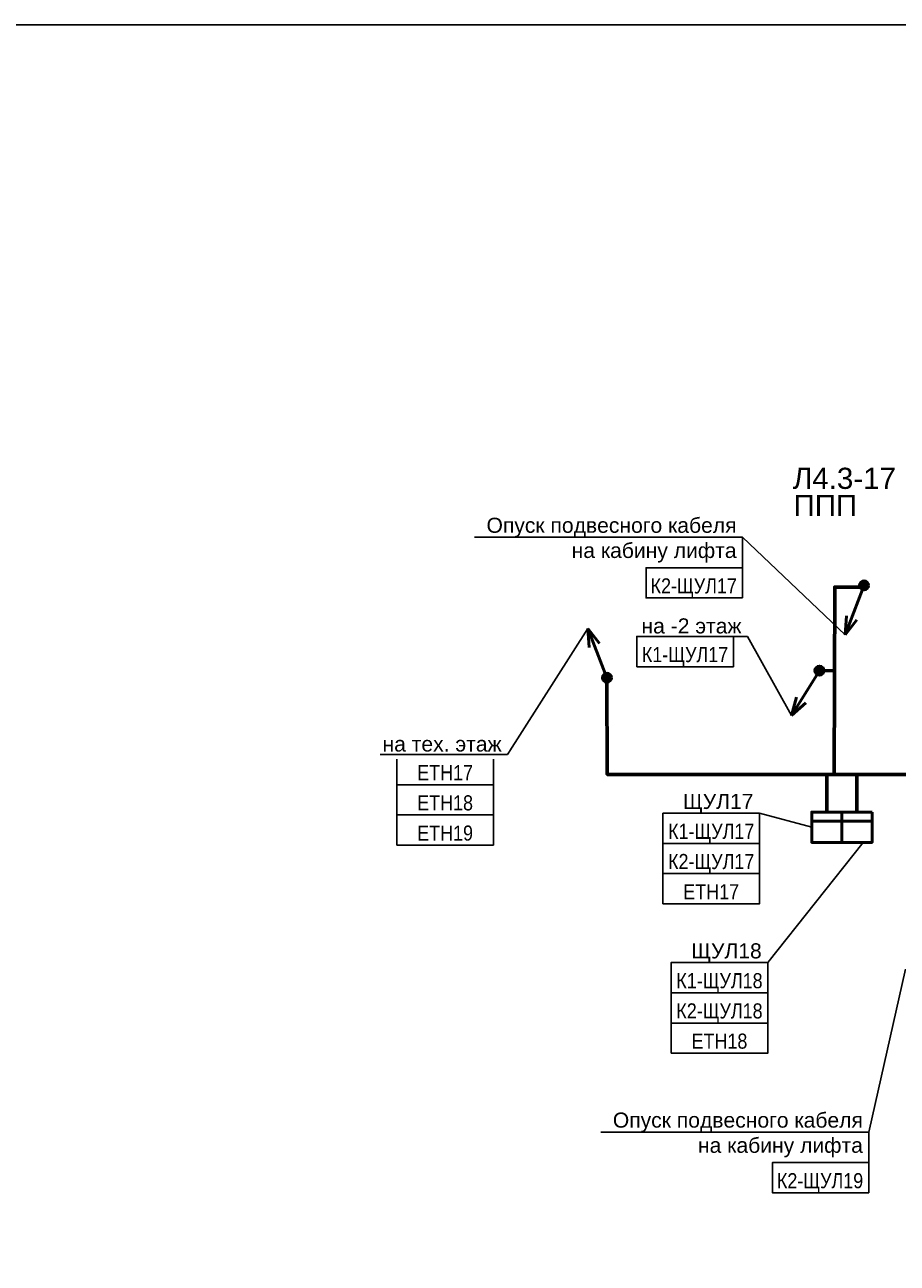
# Model space of a CAD drawing. Header units: millimetres. Extents: x -277772 to 277599, y -59564 to 282085.
# Tile 189 of 192: x 35177 to 49625, y 168777 to 189277. Entities that reach past the tile are written whole.
import ezdxf
from ezdxf import colors
from ezdxf.entities.mleader import LeaderData, LeaderLine
from ezdxf.enums import TextEntityAlignment as Align
from ezdxf.math import Vec2, Vec3

# ---------------------------------------------------------------- set-up
doc = ezdxf.new("R2018")
doc.units = ezdxf.units.MM
doc.set_wipeout_variables(frame=1)
doc.layers.add('UNPLOTTED', color=2, linetype='Continuous', plot=False)
for name, color, linetype, lineweight in [('КИП_выноска', 6, 'Continuous', 25), ('КИП_прибор', 140, 'Continuous', 50), ('КИП_трасса', 3, 'Continuous', 60)]:
    doc.layers.add(name, color=color, linetype=linetype, lineweight=lineweight)
doc.styles.add('CP.Text', font='arial.ttf')
doc.styles.add('GOST 2.304', font='arial.ttf', dxfattribs={"width": 0.85})
doc.linetypes.add('в трубе открыто', pattern='A,10,[133,ltypeshp.shx,S=0.75,R=0,X=-5,Y=2.5],-2.5,[130,ltypeshp.shx,S=2.5,R=-45,X=0,Y=0],-2.5', length=15)

# ---------------------------------------------------------------- blocks, each defined once
blk = doc.blocks.new('*U4')
at = {"color": 0}
blk.add_lwpolyline([(0, 410), (0, 0), (-569, 0), (-569, 410)], close=True, dxfattribs=at)
blk = doc.blocks.new('_None')
blk = doc.blocks.new('*U74')
at = {"color": 0, "linetype": 'Continuous', "lineweight": 30, "ltscale": 75, "width": 0.85, "flags": 104}
blk.add_attdef('ПРИМЕЧАНИЕ_1', text='', height=2.5, dxfattribs=at).set_placement((-7.99, -3.94), align=Align.BOTTOM_CENTER)
at = {"color": 0, "lineweight": 30, "width": 0.85, "flags": 104}
blk.add_attdef('ПРИМЕЧАНИЕ_2', text='', height=2.5, dxfattribs=at).set_placement((-7.99, -15.08), align=Align.BOTTOM_CENTER)
at = {"color": 0, "lineweight": 30, "style": 'GOST 2.304', "width": 0.85}
for tag, p in [('ИМЯ_КАБЕЛЯ_2', (-7.99, -15.05)), ('ИМЯ_КАБЕЛЯ_3', (-7.99, -20.05)), ('ИМЯ_КАБЕЛЯ_4', (-7.99, -25.05)), ('ИМЯ_КАБЕЛЯ_5', (-7.99, -30.05)), ('ИМЯ_КАБЕЛЯ_6', (-7.99, -35.05)), ('ИМЯ_КАБЕЛЯ_7', (-7.99, -40.05)), ('ИМЯ_КАБЕЛЯ_8', (-7.99, -45.05)), ('ИМЯ_КАБЕЛЯ_9', (-7.99, -50.05))]:
    blk.add_attdef(tag, text='', height=2.5, dxfattribs=at).set_placement(p, align=Align.BOTTOM_CENTER)
at = {"linetype": 'Continuous'}
blk.add_wipeout([(0.01, -5.05), (-15.99, -5.05), (-15.99, -10.05), (0.01, -10.05)], dxfattribs=at)
at = {"color": 0}
blk.add_line((0.01, -10.05), (0, 0), dxfattribs=at)
at = {"color": 0, "linetype": 'Continuous'}
blk.add_lwpolyline([(0.01, -10.05), (-15.99, -10.05), (-15.99, -5.05), (0.01, -5.05)], close=True, dxfattribs=at)
at = {"color": 0, "lineweight": 30, "style": 'GOST 2.304', "width": 0.85}
blk.add_attdef('ИМЯ_КАБЕЛЯ_1', text='', height=2.5, dxfattribs=at).set_placement((-7.99, -10.05), align=Align.BOTTOM_CENTER)
blk = doc.blocks.new('*U108')
at = {"lineweight": 50}
h = blk.add_hatch(color=256, dxfattribs=at)
h.dxf.hatch_style = 1
edge = h.paths.add_edge_path()
edge.add_arc((0, 0), 0.75, -121.8596, 238.1404)
for p, q in [((-0.4, -0.64), (-4.62, -7.43)), ((-4.62, -7.43), (-3.8, -4.41)), ((-4.62, -7.43), (-2.27, -5.36))]:
    blk.add_line(p, q, dxfattribs=at)
blk.add_circle((0, 0), 0.75, dxfattribs=at)
blk = doc.blocks.new('*U111')
at = {"lineweight": 50}
h = blk.add_hatch(color=256, dxfattribs=at)
h.dxf.hatch_style = 1
edge = h.paths.add_edge_path()
edge.add_arc((0, 0), 0.75, -110.9642, 249.0358)
for p, q in [((-0.27, -0.7), (-3.13, -8.17)), ((-3.13, -8.17), (-2.9, -5.05)), ((-3.13, -8.17), (-1.22, -5.69))]:
    blk.add_line(p, q, dxfattribs=at)
blk.add_circle((0, 0), 0.75, dxfattribs=at)
blk = doc.blocks.new('*U58')
at = {"color": 0, "linetype": 'Continuous', "lineweight": 30, "ltscale": 75, "width": 0.85, "flags": 104}
blk.add_attdef('ПРИМЕЧАНИЕ_1', text='', height=2.5, dxfattribs=at).set_placement((8, 3.61), align=Align.BOTTOM_CENTER)
at = {"color": 0, "lineweight": 30, "width": 0.85, "flags": 104}
blk.add_attdef('ПРИМЕЧАНИЕ_2', text='', height=2.5, dxfattribs=at).set_placement((8, -7.53), align=Align.BOTTOM_CENTER)
at = {"color": 0, "lineweight": 30, "style": 'GOST 2.304', "width": 0.85}
for tag, p in [('ИМЯ_КАБЕЛЯ_2', (8, -7.5)), ('ИМЯ_КАБЕЛЯ_3', (8, -12.5)), ('ИМЯ_КАБЕЛЯ_4', (8, -17.5)), ('ИМЯ_КАБЕЛЯ_5', (8, -22.5)), ('ИМЯ_КАБЕЛЯ_6', (8, -27.5)), ('ИМЯ_КАБЕЛЯ_7', (8, -32.5)), ('ИМЯ_КАБЕЛЯ_8', (8, -37.5)), ('ИМЯ_КАБЕЛЯ_9', (8, -42.5))]:
    blk.add_attdef(tag, text='', height=2.5, dxfattribs=at).set_placement(p, align=Align.BOTTOM_CENTER)
at = {"linetype": 'Continuous'}
blk.add_wipeout([(0, 2.5), (16, 2.5), (16, -2.5), (0, -2.5)], dxfattribs=at)
at = {"color": 0}
blk.add_line((0, -2.5), (0, 0), dxfattribs=at)
at = {"color": 0, "linetype": 'Continuous'}
blk.add_lwpolyline([(0, -2.5), (16, -2.5), (16, 2.5), (0, 2.5)], close=True, dxfattribs=at)
at = {"color": 0, "lineweight": 30, "style": 'GOST 2.304', "width": 0.85}
blk.add_attdef('ИМЯ_КАБЕЛЯ_1', text='', height=2.5, dxfattribs=at).set_placement((8, -2.5), align=Align.BOTTOM_CENTER)
blk = doc.blocks.new('*U112')
at = {"lineweight": 50}
h = blk.add_hatch(color=256, dxfattribs=at)
h.dxf.hatch_style = 1
edge = h.paths.add_edge_path()
edge.add_arc((0, 0), 0.75, -248.7374, 111.2626)
for p, q in [((-0.27, 0.7), (-3.17, 8.15)), ((-3.17, 8.15), (-2.92, 5.03)), ((-3.17, 8.15), (-1.25, 5.68))]:
    blk.add_line(p, q, dxfattribs=at)
blk.add_circle((0, 0), 0.75, dxfattribs=at)
blk = doc.blocks.new('Шкаф')
at = {"linetype": 'Continuous'}
blk.add_wipeout([(-2.5, -2.5), (-2.5, 2.5), (2.5, 2.5), (2.5, -2.5)], dxfattribs=at)
at = {"color": 0, "linetype": 'Continuous'}
for points in [[(-2.5, -2.5), (2.5, -2.5), (2.5, 2.5), (-2.5, 2.5)], [(-2.5, -2.5), (2.5, -2.5), (2.5, -1), (-2.5, -1)]]:
    blk.add_lwpolyline(points, close=True, dxfattribs=at)

msp = doc.modelspace()

# ---------------------------------------------------------------- linework, layer by layer
at = {"layer": 'КИП_трасса', "linetype": 'в трубе открыто', "ltscale": 100}
for points in [[(48580, 176867), (48589, 179968), (49076, 179968)], [(48337, 178587), (48582, 178585)]]:
    msp.add_lwpolyline(points, dxfattribs=at)

# ---------------------------------------------------------------- block references
at = {"layer": 'UNPLOTTED', "xscale": 100, "yscale": 100, "zscale": 100}
msp.add_blockref('*U4', (79632, 148277), dxfattribs=at)
at = {"layer": 'КИП_выноска', "xscale": 100, "yscale": 100, "zscale": 100}
for name, p in [('*U111', (49076, 179996)), ('*U108', (48337, 178587))]:
    msp.add_blockref(name, p, dxfattribs=at)

# ---------------------------------------------------------------- texts
at = {"layer": 'UNPLOTTED', "style": 'CP.Text'}
for s, p in [('Л4.3-17', (47897, 181594)), ('ППП', (47907, 181144))]:
    msp.add_text(s, height=350, dxfattribs=at).set_placement(p)

# ---------------------------------------------------------------- next in the draw order: block references
at = {"layer": 'КИП_выноска'}
ref = msp.add_blockref('*U58', (41338, 176947), dxfattribs=dict(at, xscale=100, yscale=100, zscale=100))
lines = msp.add_mtext('\\W0.8500;', dxfattribs={"layer": '0', "color": 0, "linetype": 'Continuous', "lineweight": 30, "ltscale": 75, "insert": (42138, 177309), "char_height": 2.5, "attachment_point": 1})
ref.add_attrib('ПРИМЕЧАНИЕ_1', '', (42138, 177309), dxfattribs={"flags": 104}).embed_mtext(lines)
ref.add_attrib('ИМЯ_КАБЕЛЯ_1', 'ETH17', dxfattribs={"layer": '0', "color": 0, "lineweight": 30, "height": 250, "style": 'GOST 2.304', "width": 0.85}).set_placement((42138, 176697), align=Align.BOTTOM_CENTER)
lines = msp.add_mtext('\\W0.8500;', dxfattribs={"layer": '0', "color": 0, "lineweight": 30, "insert": (42138, 176194), "char_height": 2.5, "attachment_point": 1})
ref.add_attrib('ПРИМЕЧАНИЕ_2', '', (42138, 176194), dxfattribs={"flags": 104}).embed_mtext(lines)

# ---------------------------------------------------------------- next in the draw order: leaders
ml = msp.add_multileader_mtext('Standard', dxfattribs=at)
ml.set_content('на -2 этаж', color=256, style='CP.Text')
ml.set_leader_properties(color=256, linetype='ByLayer', lineweight=-1)
ml.set_arrow_properties(name='NONE')
ml.build(insert=Vec2(0, 0))
ml.multileader.update_dxf_attribs({"has_dogleg": 0, "text_left_attachment_type": 6, "text_right_attachment_type": 6, "dogleg_length": 0.5, "arrow_head_size": 300})
ctx = ml.context
ctx.base_point, ctx.char_height, ctx.arrow_head_size, ctx.landing_gap_size, ctx.plane_origin = Vec3(45311, 179151), 250, 300, 100, Vec3(48179, 176491)
ctx.left_attachment, ctx.right_attachment, ctx.text_align_type = 6, 6, 2
notes = []
notes.append((ctx, [(1, (1, 1, 0), (47148, 179151), (-1, 0), 0.5, [(0, [(47875, 177843)], 0, [])])]))
ctx.mtext.insert, ctx.mtext.width, ctx.mtext.alignment, ctx.mtext.flow_direction = Vec3(47047, 179451), 1737.38, 3, 5
ctx.mtext.has_bg_fill, ctx.mtext.bg_color, ctx.mtext.bg_scale_factor, ctx.mtext.bg_transparency, ctx.mtext.use_window_bg_color = 1, -1027028792, 1.5, 0, 1
ml = msp.add_multileader_mtext('Standard', dxfattribs=at)
ml.set_content('ЩУЛ17', color=256, style='CP.Text')
ml.set_leader_properties(color=256, linetype='ByLayer', lineweight=-1)
ml.set_arrow_properties(name='NONE')
ml.build(insert=Vec2(0, 0))
ml.multileader.update_dxf_attribs({"has_dogleg": 0, "text_left_attachment_type": 6, "text_right_attachment_type": 6, "dogleg_length": 0.5, "arrow_head_size": 300})
ctx = ml.context
ctx.base_point, ctx.char_height, ctx.arrow_head_size, ctx.landing_gap_size, ctx.plane_origin = Vec3(46021, 176226), 250, 300, 100, Vec3(48268, 173566)
ctx.left_attachment, ctx.right_attachment, ctx.text_align_type = 6, 6, 2
notes.append((ctx, [(1, (1, 1, 0), (47345, 176226), (-1, 0), 0.5, [(0, [(48208, 175993)], 0, [])])]))
ctx.mtext.insert, ctx.mtext.width, ctx.mtext.defined_height, ctx.mtext.alignment, ctx.mtext.flow_direction = Vec3(47244, 176546), 1655.96, 319, 3, 5
ctx.mtext.has_bg_fill, ctx.mtext.bg_color, ctx.mtext.bg_scale_factor, ctx.mtext.bg_transparency, ctx.mtext.use_window_bg_color = 1, -1027028792, 1.5, 0, 1
ml = msp.add_multileader_mtext('Standard', dxfattribs=at)
ml.set_content('Опуск подвесного кабеля\\Pна кабину лифта', color=256, style='CP.Text')
ml.set_leader_properties(color=256, linetype='ByLayer', lineweight=-1)
ml.set_arrow_properties(name='NONE')
ml.build(insert=Vec2(0, 0))
ml.multileader.update_dxf_attribs({"has_dogleg": 0, "text_left_attachment_type": 6, "text_right_attachment_type": 6, "dogleg_length": 0.5, "arrow_head_size": 300})
ctx = ml.context
ctx.base_point, ctx.char_height, ctx.arrow_head_size, ctx.landing_gap_size, ctx.plane_origin = Vec3(44855, 170948), 250, 300, 100, Vec3(47381, 167839)
ctx.left_attachment, ctx.right_attachment, ctx.text_align_type = 6, 6, 2
notes.append((ctx, [(1, (1, 1, 0), (49157, 170948), (-1, 0), 0.5, [(0, [(49761, 173645)], 0, [])])]))
ctx.mtext.insert, ctx.mtext.width, ctx.mtext.alignment, ctx.mtext.flow_direction = Vec3(49056, 171271), 4659.57, 3, 5
ctx.mtext.has_bg_fill, ctx.mtext.bg_color, ctx.mtext.bg_scale_factor, ctx.mtext.bg_transparency, ctx.mtext.use_window_bg_color = 1, -1073741824, 1.1, 0, 1
for ctx, leaders in notes:
    for number, flags, end, landing, length, lines in leaders:
        leader = LeaderData()
        leader.index, (leader.has_last_leader_line, leader.has_dogleg_vector, leader.attachment_direction) = number, flags
        leader.last_leader_point, leader.dogleg_vector, leader.dogleg_length = Vec3(end), Vec3(landing), length
        for number, points, colour, breaks in lines:
            line = LeaderLine()
            line.index, line.vertices, line.color, line.breaks = number, Vec3.list(points), colors.encode_raw_color(colour), breaks
            leader.lines.append(line)
        ctx.leaders.append(leader)

# ---------------------------------------------------------------- next in the draw order: block references
ref = msp.add_blockref('*U58', (45311, 178901), dxfattribs=dict(at, xscale=100, yscale=100, zscale=100))
lines = msp.add_mtext('\\W0.8500;', dxfattribs={"layer": '0', "color": 0, "linetype": 'Continuous', "lineweight": 30, "ltscale": 75, "insert": (46111, 179262), "char_height": 2.5, "attachment_point": 1})
ref.add_attrib('ПРИМЕЧАНИЕ_1', '', (46111, 179262), dxfattribs={"flags": 104}).embed_mtext(lines)
ref.add_attrib('ИМЯ_КАБЕЛЯ_1', 'К1-ЩУЛ17', dxfattribs={"layer": '0', "color": 0, "lineweight": 30, "height": 250, "style": 'GOST 2.304', "width": 0.85}).set_placement((46111, 178651), align=Align.BOTTOM_CENTER)
lines = msp.add_mtext('\\W0.8500;', dxfattribs={"layer": '0', "color": 0, "lineweight": 30, "insert": (46111, 178148), "char_height": 2.5, "attachment_point": 1})
ref.add_attrib('ПРИМЕЧАНИЕ_2', '', (46111, 178148), dxfattribs={"flags": 104}).embed_mtext(lines)
ref = msp.add_blockref('*U58', (45744, 175976), dxfattribs=dict(at, xscale=100, yscale=100, zscale=100))
lines = msp.add_mtext('\\W0.8500;', dxfattribs={"layer": '0', "color": 0, "linetype": 'Continuous', "lineweight": 30, "ltscale": 75, "insert": (46544, 176337), "char_height": 2.5, "attachment_point": 1})
ref.add_attrib('ПРИМЕЧАНИЕ_1', '', (46544, 176337), dxfattribs={"flags": 104}).embed_mtext(lines)
ref.add_attrib('ИМЯ_КАБЕЛЯ_1', 'К1-ЩУЛ17', dxfattribs={"layer": '0', "color": 0, "lineweight": 30, "height": 250, "style": 'GOST 2.304', "width": 0.85}).set_placement((46544, 175726), align=Align.BOTTOM_CENTER)
lines = msp.add_mtext('\\W0.8500;', dxfattribs={"layer": '0', "color": 0, "lineweight": 30, "insert": (46544, 175223), "char_height": 2.5, "attachment_point": 1})
ref.add_attrib('ПРИМЕЧАНИЕ_2', '', (46544, 175223), dxfattribs={"flags": 104}).embed_mtext(lines)
ref = msp.add_blockref('*U74', (49156, 170948), dxfattribs=dict(at, xscale=100, yscale=100, zscale=100))
lines = msp.add_mtext('\\W0.8500;', dxfattribs={"layer": '0', "color": 0, "linetype": 'Continuous', "lineweight": 30, "ltscale": 75, "insert": (48358, 170554), "char_height": 2.5, "attachment_point": 1})
ref.add_attrib('ПРИМЕЧАНИЕ_1', '', (48358, 170554), dxfattribs={"flags": 104}).embed_mtext(lines)
ref.add_attrib('ИМЯ_КАБЕЛЯ_1', 'К2-ЩУЛ19', dxfattribs={"layer": '0', "color": 0, "lineweight": 30, "height": 250, "style": 'GOST 2.304', "width": 0.85}).set_placement((48347, 169943), align=Align.BOTTOM_CENTER)
lines = msp.add_mtext('\\W0.8500;', dxfattribs={"layer": '0', "color": 0, "lineweight": 30, "insert": (48358, 169440), "char_height": 2.5, "attachment_point": 1})
ref.add_attrib('ПРИМЕЧАНИЕ_2', '', (48358, 169440), dxfattribs={"flags": 104}).embed_mtext(lines)

# ---------------------------------------------------------------- next in the draw order: linework, layer by layer
at = {"layer": 'КИП_трасса', "linetype": 'в трубе открыто', "ltscale": 100}
msp.add_lwpolyline([(44817, 178468), (44822, 176867), (51848, 176867)], dxfattribs=at)

# ---------------------------------------------------------------- next in the draw order: block references
at = {"layer": 'КИП_выноска'}
ref = msp.add_blockref('*U58', (45744, 175476), dxfattribs=dict(at, xscale=100, yscale=100, zscale=100))
lines = msp.add_mtext('\\W0.8500;', dxfattribs={"layer": '0', "color": 0, "linetype": 'Continuous', "lineweight": 30, "ltscale": 75, "insert": (46544, 175837), "char_height": 2.5, "attachment_point": 1})
ref.add_attrib('ПРИМЕЧАНИЕ_1', '', (46544, 175837), dxfattribs={"flags": 104}).embed_mtext(lines)
ref.add_attrib('ИМЯ_КАБЕЛЯ_1', 'К2-ЩУЛ17', dxfattribs={"layer": '0', "color": 0, "lineweight": 30, "height": 250, "style": 'GOST 2.304', "width": 0.85}).set_placement((46544, 175226), align=Align.BOTTOM_CENTER)
lines = msp.add_mtext('\\W0.8500;', dxfattribs={"layer": '0', "color": 0, "lineweight": 30, "insert": (46544, 174723), "char_height": 2.5, "attachment_point": 1})
ref.add_attrib('ПРИМЕЧАНИЕ_2', '', (46544, 174723), dxfattribs={"flags": 104}).embed_mtext(lines)

# ---------------------------------------------------------------- next in the draw order: leaders
ml = msp.add_multileader_mtext('Standard', dxfattribs=at)
ml.set_content('Опуск подвесного кабеля\\Pна кабину лифта', color=256, style='CP.Text')
ml.set_leader_properties(color=256, linetype='ByLayer', lineweight=-1)
ml.set_arrow_properties(name='NONE')
ml.build(insert=Vec2(0, 0))
ml.multileader.update_dxf_attribs({"has_dogleg": 0, "text_left_attachment_type": 6, "text_right_attachment_type": 6, "dogleg_length": 0.5, "arrow_head_size": 300})
ctx = ml.context
ctx.base_point, ctx.char_height, ctx.arrow_head_size, ctx.landing_gap_size, ctx.plane_origin = Vec3(42763, 180793), 250, 300, 100, Vec3(45288, 177684)
ctx.left_attachment, ctx.right_attachment, ctx.text_align_type = 6, 6, 2
notes = []
notes.append((ctx, [(1, (1, 1, 0), (47064, 180793), (-1, 0), 0.5, [(0, [(48763, 179179)], 0, [])])]))
ctx.mtext.insert, ctx.mtext.width, ctx.mtext.alignment, ctx.mtext.flow_direction = Vec3(46964, 181117), 4659.57, 3, 5
ctx.mtext.has_bg_fill, ctx.mtext.bg_color, ctx.mtext.bg_scale_factor, ctx.mtext.bg_transparency, ctx.mtext.use_window_bg_color = 1, -1073741824, 1.1, 0, 1
for ctx, leaders in notes:
    for number, flags, end, landing, length, lines in leaders:
        leader = LeaderData()
        leader.index, (leader.has_last_leader_line, leader.has_dogleg_vector, leader.attachment_direction) = number, flags
        leader.last_leader_point, leader.dogleg_vector, leader.dogleg_length = Vec3(end), Vec3(landing), length
        for number, points, colour, breaks in lines:
            line = LeaderLine()
            line.index, line.vertices, line.color, line.breaks = number, Vec3.list(points), colors.encode_raw_color(colour), breaks
            leader.lines.append(line)
        ctx.leaders.append(leader)

# ---------------------------------------------------------------- next in the draw order: block references
ref = msp.add_blockref('*U74', (47064, 180793), dxfattribs=dict(at, xscale=100, yscale=100, zscale=100))
lines = msp.add_mtext('\\W0.8500;', dxfattribs={"layer": '0', "color": 0, "linetype": 'Continuous', "lineweight": 30, "ltscale": 75, "insert": (46265, 180399), "char_height": 2.5, "attachment_point": 1})
ref.add_attrib('ПРИМЕЧАНИЕ_1', '', (46265, 180399), dxfattribs={"flags": 104}).embed_mtext(lines)
ref.add_attrib('ИМЯ_КАБЕЛЯ_1', 'К2-ЩУЛ17', dxfattribs={"layer": '0', "color": 0, "lineweight": 30, "height": 250, "style": 'GOST 2.304', "width": 0.85}).set_placement((46255, 179788), align=Align.BOTTOM_CENTER)
lines = msp.add_mtext('\\W0.8500;', dxfattribs={"layer": '0', "color": 0, "lineweight": 30, "insert": (46265, 179285), "char_height": 2.5, "attachment_point": 1})
ref.add_attrib('ПРИМЕЧАНИЕ_2', '', (46265, 179285), dxfattribs={"flags": 104}).embed_mtext(lines)
at = {"layer": 'КИП_выноска', "xscale": 100, "yscale": 100, "zscale": 100}
msp.add_blockref('*U112', (44817, 178468), dxfattribs=at)
at = {"layer": 'КИП_выноска'}
ref = msp.add_blockref('*U58', (45744, 174976), dxfattribs=dict(at, xscale=100, yscale=100, zscale=100))
lines = msp.add_mtext('\\W0.8500;', dxfattribs={"layer": '0', "color": 0, "linetype": 'Continuous', "lineweight": 30, "ltscale": 75, "insert": (46544, 175337), "char_height": 2.5, "attachment_point": 1})
ref.add_attrib('ПРИМЕЧАНИЕ_1', '', (46544, 175337), dxfattribs={"flags": 104}).embed_mtext(lines)
ref.add_attrib('ИМЯ_КАБЕЛЯ_1', 'ETH17', dxfattribs={"layer": '0', "color": 0, "lineweight": 30, "height": 250, "style": 'GOST 2.304', "width": 0.85}).set_placement((46544, 174726), align=Align.BOTTOM_CENTER)
lines = msp.add_mtext('\\W0.8500;', dxfattribs={"layer": '0', "color": 0, "lineweight": 30, "insert": (46544, 174223), "char_height": 2.5, "attachment_point": 1})
ref.add_attrib('ПРИМЕЧАНИЕ_2', '', (46544, 174223), dxfattribs={"flags": 104}).embed_mtext(lines)

# ---------------------------------------------------------------- next in the draw order: leaders
ml = msp.add_multileader_mtext('Standard', dxfattribs=at)
ml.set_content('на тех. этаж', color=256, style='CP.Text')
ml.set_leader_properties(color=256, linetype='ByLayer', lineweight=-1)
ml.set_arrow_properties(name='NONE')
ml.build(insert=Vec2(0, 0))
ml.multileader.update_dxf_attribs({"has_dogleg": 0, "text_left_attachment_type": 6, "text_right_attachment_type": 6, "dogleg_length": 0.5, "arrow_head_size": 300})
ctx = ml.context
ctx.base_point, ctx.char_height, ctx.arrow_head_size, ctx.landing_gap_size, ctx.plane_origin = Vec3(41023, 177197), 250, 300, 100, Vec3(44206, 174538)
ctx.left_attachment, ctx.right_attachment, ctx.text_align_type = 6, 6, 2
notes = []
notes.append((ctx, [(1, (1, 1, 0), (43174, 177197), (-1, 0), 0.5, [(0, [(44499, 179284)], 0, [])])]))
ctx.mtext.insert, ctx.mtext.width, ctx.mtext.alignment, ctx.mtext.flow_direction = Vec3(43074, 177497), 2142.12, 3, 5
ctx.mtext.has_bg_fill, ctx.mtext.bg_color, ctx.mtext.bg_scale_factor, ctx.mtext.bg_transparency, ctx.mtext.use_window_bg_color = 1, -1027028792, 1.5, 0, 1
ml = msp.add_multileader_mtext('Standard', dxfattribs=at)
ml.set_content('ЩУЛ18', color=256, style='CP.Text')
ml.set_leader_properties(color=256, linetype='ByLayer', lineweight=-1)
ml.set_arrow_properties(name='NONE')
ml.build(insert=Vec2(0, 0))
ml.multileader.update_dxf_attribs({"has_dogleg": 0, "text_left_attachment_type": 6, "text_right_attachment_type": 6, "dogleg_length": 0.5, "arrow_head_size": 300})
ctx = ml.context
ctx.base_point, ctx.char_height, ctx.arrow_head_size, ctx.landing_gap_size, ctx.plane_origin = Vec3(46157, 173753), 250, 300, 100, Vec3(48405, 171093)
ctx.left_attachment, ctx.right_attachment, ctx.text_align_type = 6, 6, 2
notes.append((ctx, [(1, (1, 1, 0), (47482, 173753), (-1, 0), 0.5, [(0, [(49058, 175743)], 0, [])])]))
ctx.mtext.insert, ctx.mtext.width, ctx.mtext.defined_height, ctx.mtext.alignment, ctx.mtext.flow_direction = Vec3(47381, 174072), 1655.96, 319, 3, 5
ctx.mtext.has_bg_fill, ctx.mtext.bg_color, ctx.mtext.bg_scale_factor, ctx.mtext.bg_transparency, ctx.mtext.use_window_bg_color = 1, -1027028792, 1.5, 0, 1
for ctx, leaders in notes:
    for number, flags, end, landing, length, lines in leaders:
        leader = LeaderData()
        leader.index, (leader.has_last_leader_line, leader.has_dogleg_vector, leader.attachment_direction) = number, flags
        leader.last_leader_point, leader.dogleg_vector, leader.dogleg_length = Vec3(end), Vec3(landing), length
        for number, points, colour, breaks in lines:
            line = LeaderLine()
            line.index, line.vertices, line.color, line.breaks = number, Vec3.list(points), colors.encode_raw_color(colour), breaks
            leader.lines.append(line)
        ctx.leaders.append(leader)

# ---------------------------------------------------------------- next in the draw order: block references
ref = msp.add_blockref('*U58', (41338, 176447), dxfattribs=dict(at, xscale=100, yscale=100, zscale=100))
lines = msp.add_mtext('\\W0.8500;', dxfattribs={"layer": '0', "color": 0, "linetype": 'Continuous', "lineweight": 30, "ltscale": 75, "insert": (42138, 176809), "char_height": 2.5, "attachment_point": 1})
ref.add_attrib('ПРИМЕЧАНИЕ_1', '', (42138, 176809), dxfattribs={"flags": 104}).embed_mtext(lines)
ref.add_attrib('ИМЯ_КАБЕЛЯ_1', 'ETH18', dxfattribs={"layer": '0', "color": 0, "lineweight": 30, "height": 250, "style": 'GOST 2.304', "width": 0.85}).set_placement((42138, 176197), align=Align.BOTTOM_CENTER)
lines = msp.add_mtext('\\W0.8500;', dxfattribs={"layer": '0', "color": 0, "lineweight": 30, "insert": (42138, 175694), "char_height": 2.5, "attachment_point": 1})
ref.add_attrib('ПРИМЕЧАНИЕ_2', '', (42138, 175694), dxfattribs={"flags": 104}).embed_mtext(lines)
ref = msp.add_blockref('*U58', (45881, 173503), dxfattribs=dict(at, xscale=100, yscale=100, zscale=100))
lines = msp.add_mtext('\\W0.8500;', dxfattribs={"layer": '0', "color": 0, "linetype": 'Continuous', "lineweight": 30, "ltscale": 75, "insert": (46681, 173864), "char_height": 2.5, "attachment_point": 1})
ref.add_attrib('ПРИМЕЧАНИЕ_1', '', (46681, 173864), dxfattribs={"flags": 104}).embed_mtext(lines)
ref.add_attrib('ИМЯ_КАБЕЛЯ_1', 'К1-ЩУЛ18', dxfattribs={"layer": '0', "color": 0, "lineweight": 30, "height": 250, "style": 'GOST 2.304', "width": 0.85}).set_placement((46681, 173253), align=Align.BOTTOM_CENTER)
lines = msp.add_mtext('\\W0.8500;', dxfattribs={"layer": '0', "color": 0, "lineweight": 30, "insert": (46681, 172750), "char_height": 2.5, "attachment_point": 1})
ref.add_attrib('ПРИМЕЧАНИЕ_2', '', (46681, 172750), dxfattribs={"flags": 104}).embed_mtext(lines)
at = {"layer": 'КИП_прибор', "linetype": 'ByBlock', "xscale": 100, "yscale": 100, "zscale": 100, "rotation": 180}
msp.add_blockref('Шкаф', (48458, 175993), dxfattribs=at)

# ---------------------------------------------------------------- next in the draw order: linework, layer by layer
at = {"layer": 'КИП_трасса', "linetype": 'в трубе открыто', "ltscale": 100}
msp.add_line((48458, 176243), (48458, 176867), dxfattribs=at)

# ---------------------------------------------------------------- next in the draw order: block references
at = {"layer": 'КИП_выноска'}
ref = msp.add_blockref('*U58', (41338, 175947), dxfattribs=dict(at, xscale=100, yscale=100, zscale=100))
lines = msp.add_mtext('\\W0.8500;', dxfattribs={"layer": '0', "color": 0, "linetype": 'Continuous', "lineweight": 30, "ltscale": 75, "insert": (42138, 176309), "char_height": 2.5, "attachment_point": 1})
ref.add_attrib('ПРИМЕЧАНИЕ_1', '', (42138, 176309), dxfattribs={"flags": 104}).embed_mtext(lines)
ref.add_attrib('ИМЯ_КАБЕЛЯ_1', 'ETH19', dxfattribs={"layer": '0', "color": 0, "lineweight": 30, "height": 250, "style": 'GOST 2.304', "width": 0.85}).set_placement((42138, 175697), align=Align.BOTTOM_CENTER)
lines = msp.add_mtext('\\W0.8500;', dxfattribs={"layer": '0', "color": 0, "lineweight": 30, "insert": (42138, 175194), "char_height": 2.5, "attachment_point": 1})
ref.add_attrib('ПРИМЕЧАНИЕ_2', '', (42138, 175194), dxfattribs={"flags": 104}).embed_mtext(lines)
ref = msp.add_blockref('*U58', (45881, 173003), dxfattribs=dict(at, xscale=100, yscale=100, zscale=100))
lines = msp.add_mtext('\\W0.8500;', dxfattribs={"layer": '0', "color": 0, "linetype": 'Continuous', "lineweight": 30, "ltscale": 75, "insert": (46681, 173364), "char_height": 2.5, "attachment_point": 1})
ref.add_attrib('ПРИМЕЧАНИЕ_1', '', (46681, 173364), dxfattribs={"flags": 104}).embed_mtext(lines)
ref.add_attrib('ИМЯ_КАБЕЛЯ_1', 'К2-ЩУЛ18', dxfattribs={"layer": '0', "color": 0, "lineweight": 30, "height": 250, "style": 'GOST 2.304', "width": 0.85}).set_placement((46681, 172753), align=Align.BOTTOM_CENTER)
lines = msp.add_mtext('\\W0.8500;', dxfattribs={"layer": '0', "color": 0, "lineweight": 30, "insert": (46681, 172250), "char_height": 2.5, "attachment_point": 1})
ref.add_attrib('ПРИМЕЧАНИЕ_2', '', (46681, 172250), dxfattribs={"flags": 104}).embed_mtext(lines)
at = {"layer": 'КИП_прибор', "linetype": 'ByBlock', "xscale": 100, "yscale": 100, "zscale": 100, "rotation": 180}
msp.add_blockref('Шкаф', (48958, 175993), dxfattribs=at)

# ---------------------------------------------------------------- next in the draw order: linework, layer by layer
at = {"layer": 'КИП_трасса', "linetype": 'в трубе открыто', "ltscale": 100}
msp.add_line((48958, 176243), (48958, 176867), dxfattribs=at)

# ---------------------------------------------------------------- next in the draw order: block references
at = {"layer": 'КИП_выноска'}
ref = msp.add_blockref('*U58', (45881, 172503), dxfattribs=dict(at, xscale=100, yscale=100, zscale=100))
lines = msp.add_mtext('\\W0.8500;', dxfattribs={"layer": '0', "color": 0, "linetype": 'Continuous', "lineweight": 30, "ltscale": 75, "insert": (46681, 172864), "char_height": 2.5, "attachment_point": 1})
ref.add_attrib('ПРИМЕЧАНИЕ_1', '', (46681, 172864), dxfattribs={"flags": 104}).embed_mtext(lines)
ref.add_attrib('ИМЯ_КАБЕЛЯ_1', 'ETH18', dxfattribs={"layer": '0', "color": 0, "lineweight": 30, "height": 250, "style": 'GOST 2.304', "width": 0.85}).set_placement((46681, 172253), align=Align.BOTTOM_CENTER)
lines = msp.add_mtext('\\W0.8500;', dxfattribs={"layer": '0', "color": 0, "lineweight": 30, "insert": (46681, 171750), "char_height": 2.5, "attachment_point": 1})
ref.add_attrib('ПРИМЕЧАНИЕ_2', '', (46681, 171750), dxfattribs={"flags": 104}).embed_mtext(lines)

doc.saveas('drawing.dxf')
